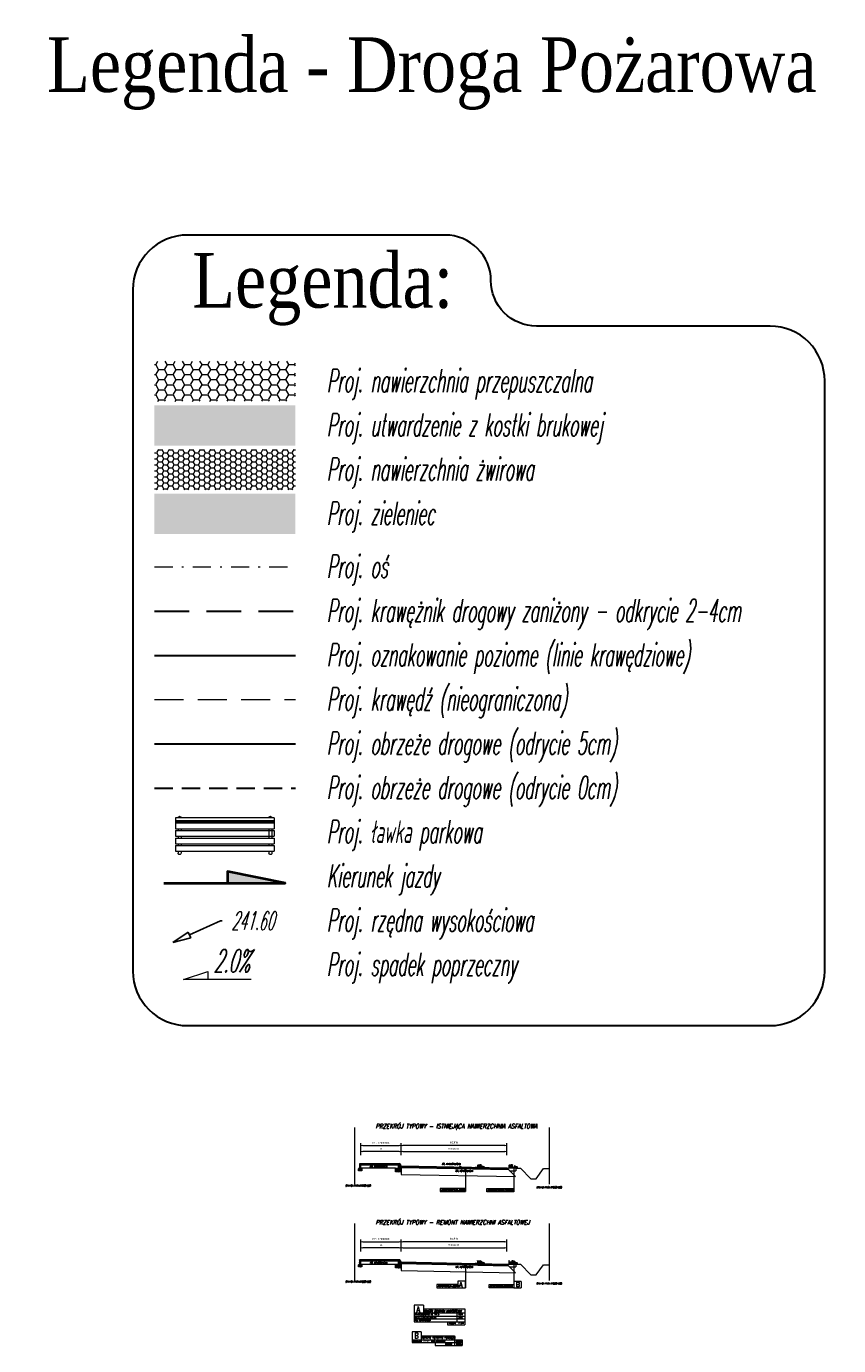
# Model space of a CAD drawing. Extents: x -10358610 to 7437971, y 5523490 to 18957197.
# Tile 4 of 6: x 7429712 to 7429757, y 5529302 to 5529374. Entities that reach past the tile are written whole.
import ezdxf
from ezdxf import colors
from ezdxf.entities.mleader import LeaderData, LeaderLine
from ezdxf.enums import TextEntityAlignment as Align
from ezdxf.math import Vec2, Vec3

# ---------------------------------------------------------------- set-up
doc = ezdxf.new("R2010")
doc.units = 0
for name, pattern in [('CROSS1', [1.5, 1, -0.5]), ('DASHDOT2', [0.5, 0.25, -0.125, 0, -0.125]), ('DASHED2', [9.525, 6.35, -3.175]), ('HIDDEN2', [4.7625, 3.175, -1.5875])]:
    doc.linetypes.add(name, pattern=pattern)
for name, color, linetype, lineweight in [('- droga', 23, 'Continuous', 40), ('--  LINIA  009', 144, 'Continuous', 9), ('__K_PS_Tabelka', 7, 'Continuous', 20), ('Konstrukcyjna', 7, 'Continuous', 13), ('Krawędź_nieograniczona', 7, 'HIDDEN2', 15), ('Krawężnik_zaniżony', 160, 'Continuous', 30), ('Kreskowanie', 251, 'Continuous', 5), ('Kreskowanie_chodnik', 252, 'Continuous', 5), ('Kreskowanie_jezdnia', 250, 'Continuous', 5), ('Kreskowanie_zieleniec', 94, 'Continuous', 5), ('Kreskowanie_Żwir', 200, 'Continuous', 5), ('Obrzeże', 200, 'Continuous', 30), ('Opisy', 8, 'Continuous', 18), ('Oznakowanie_Poziome_Linie', 130, 'Continuous', 30), ('Oś_jezdni', 10, 'DASHDOT2', 15), ('PZT_SKARPY', 4, 'Continuous', 5), ('urzadzenie_simba', 7, 'Continuous', 5), ('Wymiary', 250, 'Continuous', 15)]:
    doc.layers.add(name, color=color, linetype=linetype, lineweight=lineweight)
doc.layers.add('XTT', color=7, linetype='Continuous')
doc.styles.add('Romans_0.5_pochylony', font='romans.shx', dxfattribs={"width": 0.5, "oblique": 15})
doc.styles.add('Romans_normalny', font='romans.shx', dxfattribs={"width": 0.5})
doc.styles.get("Standard").update_dxf_attribs({"font": 'simplex.shx'})
doc.styles.add('Style-ENGINEERING', font='ENGINEERING.shx')
doc.styles.add('Style-romans', font='romans.shx')
doc.styles.add('TIMES', font='times.ttf', dxfattribs={"width": 0.85})
doc.dimstyles.get("Standard").update_dxf_attribs({"dimtxt": 0.18, "dimasz": 0.18, "dimexe": 0.18, "dimexo": 0.0625, "dimgap": 0.09, "dimtad": 0, "dimtih": 1, "dimtoh": 1, "dimdec": 4, "dimzin": 0, "dimdsep": 46, "dimtxsty": 'Standard', "dimcen": 0.09, "dimadec": 0, "dimazin": 0, "dimtfac": 1, "dimtdec": 4, "dimtofl": 0, "dimtmove": 0, "dimatfit": 3, "dimfxl": 1, "dimtolj": 1, "dimtzin": 0, "dimarcsym": 0})

# ---------------------------------------------------------------- blocks, each defined once
blk = doc.blocks.new('A$C45657954')
at = {"layer": 'urzadzenie_simba'}
for p, q in [((-200, 0), (-200, -0.2)), ((-193.7, 0.2), (-189.8, 0.2)), ((-193.7, 0), (-193.7, -0.2)), ((-189.8, 0.2), (-189.8, -0.2)), ((-11.3, 0), (-11.3, -0.2)), ((-5, 0), (-5, -0.2)), ((0, 0), (0, -22.6)), ((-205, 0), (-205, -22.6)), ((-205, -0.2), (0, -0.2)), ((-205, -6.6), (0, -6.6)), ((-205, -8.6), (0, -8.6)), ((-205, -9.3), (0, -9.3)), ((-205, -11.3), (0, -11.3)), ((0, -22.6), (-205, -22.6)), ((0, -26.5), (-205, -26.5)), ((-205, -26.5), (-205, -38.2)), ((-200, -6.6), (-200, -11.3)), ((-200, -22.6), (-200, -42.1)), ((-193.7, -6.6), (-193.7, -11.3)), ((-11.3, -22.6), (-193.7, -22.6)), ((-193.7, -22.6), (-193.7, -42.1)), ((-11.3, -6.6), (-11.3, -11.3)), ((-11.3, -22.6), (-11.3, -26.5)), ((-5, -6.6), (-5, -11.3)), ((-5, -22.6), (-5, -26.5)), ((0, -26.5), (0, -38.2)), ((-11.3, -38.2), (-205, -38.2)), ((0, -38.2), (-205, -38.2)), ((0, -42.1), (-205, -42.1)), ((-205, -42.1), (-205, -53.8)), ((0, -53.8), (-205, -53.8)), ((-200, -53.8), (-200, -57.7)), ((-193.7, -53.8), (-193.7, -57.7)), ((-11.3, -38.2), (-11.3, -42.1)), ((-11.3, -53.8), (-11.3, -57.7)), ((-5, -38.2), (-5, -42.1)), ((-5, -53.8), (-5, -57.7)), ((0, -42.1), (0, -53.8)), ((-205, -57.7), (-205, -69.4)), ((0, -57.7), (-205, -57.7)), ((0, -69.4), (-205, -69.4)), ((-200, -69.4), (-200, -73.4)), ((-193.7, -69.4), (-193.7, -73.4)), ((-11.3, -69.4), (-11.3, -73.4)), ((-5, -69.4), (-5, -73.4)), ((0, -57.7), (0, -69.4))]:
    blk.add_line(p, q, dxfattribs=at)
for centre, start, end in [((-196.9, 0), 0, 180), ((-8.1, 0), 0, 180), ((-196.9, -6.9), 180, 0), ((-8.1, -6.9), 180, 0), ((-196.9, -73.4), 180, 0), ((-8.1, -73.4), 180, 0)]:
    blk.add_arc(centre, 3.14, start, end, dxfattribs=at)
for centre in [(-191.8, -7.6), (-191.8, -10.3)]:
    blk.add_ellipse(centre, major_axis=(0.65, 0), ratio=0.173648, dxfattribs=at)
at = {"layer": 'urzadzenie_simba', "extrusion": (0, 0, -1)}
for centre in [(-13.2, -7.6), (-13.2, -10.3)]:
    blk.add_ellipse(centre, major_axis=(-0.65, 0), ratio=0.173648, dxfattribs=at)
blk = doc.blocks.new('A$C0B364572')
at = {"layer": 'PZT_SKARPY', "xscale": -0.01, "yscale": 0.01, "zscale": 0.01, "rotation": 204.0016215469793}
blk.add_blockref('A$C45657954', (0, 0), dxfattribs=at)
blk = doc.blocks.new('A$C1B294721')
at = {"layer": '--  LINIA  009', "lineweight": 40, "ltscale": 0.01}
blk.add_hatch(color=256, dxfattribs=at).paths.add_polyline_path([(-946, -88), (-497, -46), (-505, 45)])
blk.add_lwpolyline([(0, 0), (-946, -88), (-505, 45), (-497, -46)], dxfattribs=at)
blk = doc.blocks.new('_ClosedBlank')
at = {"color": 0, "linetype": 'ByBlock', "lineweight": -2}
for p, q in [((-1, 0.167), (0, 0)), ((-1, 0.167), (-1, -0.167)), ((0, 0), (-1, -0.167))]:
    blk.add_line(p, q, dxfattribs=at)
blk = doc.blocks.new('A$C67E043DD')
at = {"layer": 'Wymiary', "flags": 128}
blk.add_lwpolyline([(1.306, 0), (-2.401, 0), (-1.067, 0.439), (-1.067, 0)], dxfattribs=at)
at = {"layer": 'Wymiary', "color": 2, "insert": (0.241, 1.017), "char_height": 1.25, "attachment_point": 5, "style": 'Romans_0.5_pochylony'}
blk.add_mtext('\\A1;2.0%', dxfattribs=at)
blk = doc.blocks.new('*D91')
at = {"layer": 'Defpoints', "color": 0, "transparency": 16777216}
for p in [(7429738.501, 5529307.345), (7429732.701, 5529306.567), (7429738.501, 5529306.451)]:
    blk.add_point(p, dxfattribs=at)
at = {"layer": 'Wymiary', "color": 7, "lineweight": 9, "transparency": 16777216}
for p, q in [((7429732.701, 5529307.145), (7429732.701, 5529307.47)), ((7429732.801, 5529307.345), (7429738.401, 5529307.345)), ((7429738.501, 5529307.145), (7429738.501, 5529307.47))]:
    blk.add_line(p, q, dxfattribs=at)
at = {"layer": 'Wymiary', "color": 7, "lineweight": 9, "transparency": 16777216, "xscale": 0.1, "yscale": 0.1, "zscale": 0.1, "rotation": 180}
blk.add_blockref('_ClosedBlank', (7429732.701, 5529307.345), dxfattribs=at)
at = {"layer": 'Wymiary', "color": 7, "lineweight": 9, "transparency": 16777216, "xscale": 0.1, "yscale": 0.1, "zscale": 0.1}
blk.add_blockref('_ClosedBlank', (7429738.501, 5529307.345), dxfattribs=at)
at = {"layer": 'Wymiary', "transparency": 16777216, "insert": (7429735.601, 5529307.495), "char_height": 0.1, "attachment_point": 5, "style": 'Style-ENGINEERING'}
blk.add_mtext('\\A1;5.60-6.00', dxfattribs=at)
blk = doc.blocks.new('*D92')
at = {"layer": 'Defpoints', "color": 0, "transparency": 16777216}
for p in [(7429732.701, 5529307.676), (7429732.701, 5529306.567), (7429738.501, 5529306.451)]:
    blk.add_point(p, dxfattribs=at)
at = {"layer": 'Wymiary', "color": 7, "lineweight": 9, "transparency": 16777216}
for p, q in [((7429732.701, 5529307.476), (7429732.701, 5529307.801)), ((7429738.401, 5529307.676), (7429732.801, 5529307.676)), ((7429738.501, 5529307.476), (7429738.501, 5529307.801))]:
    blk.add_line(p, q, dxfattribs=at)
at = {"layer": 'Wymiary', "color": 7, "lineweight": 9, "transparency": 16777216, "xscale": 0.1, "yscale": 0.1, "zscale": 0.1, "rotation": 180}
blk.add_blockref('_ClosedBlank', (7429732.701, 5529307.676), dxfattribs=at)
at = {"layer": 'Wymiary', "color": 7, "lineweight": 9, "transparency": 16777216, "xscale": 0.1, "yscale": 0.1, "zscale": 0.1}
blk.add_blockref('_ClosedBlank', (7429738.501, 5529307.676), dxfattribs=at)
at = {"layer": 'Wymiary', "transparency": 16777216, "insert": (7429735.601, 5529307.843), "char_height": 0.1, "attachment_point": 5, "style": 'Style-ENGINEERING'}
blk.add_mtext('\\A1;{\\Fengineering|c238;jezdnia}', dxfattribs=at)
blk = doc.blocks.new('*D93')
at = {"layer": 'Defpoints', "color": 0, "transparency": 16777216}
for p in [(7429730.501, 5529307.345), (7429730.501, 5529306.621), (7429732.701, 5529306.431)]:
    blk.add_point(p, dxfattribs=at)
at = {"layer": 'Wymiary', "color": 7, "lineweight": 9, "transparency": 16777216}
for p, q in [((7429730.501, 5529307.145), (7429730.501, 5529307.47)), ((7429732.601, 5529307.345), (7429730.601, 5529307.345)), ((7429732.701, 5529307.145), (7429732.701, 5529307.47))]:
    blk.add_line(p, q, dxfattribs=at)
at = {"layer": 'Wymiary', "color": 7, "lineweight": 9, "transparency": 16777216, "xscale": 0.1, "yscale": 0.1, "zscale": 0.1, "rotation": 180}
blk.add_blockref('_ClosedBlank', (7429730.501, 5529307.345), dxfattribs=at)
at = {"layer": 'Wymiary', "color": 7, "lineweight": 9, "transparency": 16777216, "xscale": 0.1, "yscale": 0.1, "zscale": 0.1}
blk.add_blockref('_ClosedBlank', (7429732.701, 5529307.345), dxfattribs=at)
at = {"layer": 'Wymiary', "transparency": 16777216, "insert": (7429731.601, 5529307.495), "char_height": 0.1, "attachment_point": 5, "style": 'Style-ENGINEERING'}
blk.add_mtext('\\A1;ist.', dxfattribs=at)
blk = doc.blocks.new('*D94')
at = {"layer": 'Defpoints', "color": 0, "transparency": 16777216}
for p in [(7429732.701, 5529307.676), (7429730.501, 5529306.621), (7429732.701, 5529306.431)]:
    blk.add_point(p, dxfattribs=at)
at = {"layer": 'Wymiary', "color": 7, "lineweight": 9, "transparency": 16777216}
for p, q in [((7429730.501, 5529307.476), (7429730.501, 5529307.801)), ((7429730.601, 5529307.676), (7429732.601, 5529307.676)), ((7429732.701, 5529307.476), (7429732.701, 5529307.801))]:
    blk.add_line(p, q, dxfattribs=at)
at = {"layer": 'Wymiary', "color": 7, "lineweight": 9, "transparency": 16777216, "xscale": 0.1, "yscale": 0.1, "zscale": 0.1, "rotation": 180}
blk.add_blockref('_ClosedBlank', (7429730.501, 5529307.676), dxfattribs=at)
at = {"layer": 'Wymiary', "color": 7, "lineweight": 9, "transparency": 16777216, "xscale": 0.1, "yscale": 0.1, "zscale": 0.1}
blk.add_blockref('_ClosedBlank', (7429732.701, 5529307.676), dxfattribs=at)
at = {"layer": 'Wymiary', "transparency": 16777216, "insert": (7429731.601, 5529307.826), "char_height": 0.1, "attachment_point": 5, "style": 'Style-ENGINEERING'}
blk.add_mtext('\\A1;IST. CHODNIK', dxfattribs=at)
blk = doc.blocks.new('*D96')
at = {"layer": 'Defpoints', "color": 0, "transparency": 16777216}
for p in [(7429738.501, 5529312.621), (7429732.701, 5529311.843), (7429738.501, 5529311.727)]:
    blk.add_point(p, dxfattribs=at)
at = {"layer": 'Wymiary', "color": 7, "lineweight": 9, "transparency": 16777216}
for p, q in [((7429732.701, 5529312.421), (7429732.701, 5529312.746)), ((7429738.501, 5529312.421), (7429738.501, 5529312.746)), ((7429732.801, 5529312.621), (7429738.401, 5529312.621))]:
    blk.add_line(p, q, dxfattribs=at)
at = {"layer": 'Wymiary', "color": 7, "lineweight": 9, "transparency": 16777216, "xscale": 0.1, "yscale": 0.1, "zscale": 0.1, "rotation": 180}
blk.add_blockref('_ClosedBlank', (7429732.701, 5529312.621), dxfattribs=at)
at = {"layer": 'Wymiary', "color": 7, "lineweight": 9, "transparency": 16777216, "xscale": 0.1, "yscale": 0.1, "zscale": 0.1}
blk.add_blockref('_ClosedBlank', (7429738.501, 5529312.621), dxfattribs=at)
at = {"layer": 'Wymiary', "transparency": 16777216, "insert": (7429735.601, 5529312.771), "char_height": 0.1, "attachment_point": 5, "style": 'Style-ENGINEERING'}
blk.add_mtext('\\A1;5.60-6.00', dxfattribs=at)
blk = doc.blocks.new('*D97')
at = {"layer": 'Defpoints', "color": 0, "transparency": 16777216}
for p in [(7429732.701, 5529312.952), (7429732.701, 5529311.843), (7429738.501, 5529311.727)]:
    blk.add_point(p, dxfattribs=at)
at = {"layer": 'Wymiary', "color": 7, "lineweight": 9, "transparency": 16777216}
for p, q in [((7429732.701, 5529312.752), (7429732.701, 5529313.077)), ((7429738.401, 5529312.952), (7429732.801, 5529312.952)), ((7429738.501, 5529312.752), (7429738.501, 5529313.077))]:
    blk.add_line(p, q, dxfattribs=at)
at = {"layer": 'Wymiary', "color": 7, "lineweight": 9, "transparency": 16777216, "xscale": 0.1, "yscale": 0.1, "zscale": 0.1, "rotation": 180}
blk.add_blockref('_ClosedBlank', (7429732.701, 5529312.952), dxfattribs=at)
at = {"layer": 'Wymiary', "color": 7, "lineweight": 9, "transparency": 16777216, "xscale": 0.1, "yscale": 0.1, "zscale": 0.1}
blk.add_blockref('_ClosedBlank', (7429738.501, 5529312.952), dxfattribs=at)
at = {"layer": 'Wymiary', "transparency": 16777216, "insert": (7429735.601, 5529313.119), "char_height": 0.1, "attachment_point": 5, "style": 'Style-ENGINEERING'}
blk.add_mtext('\\A1;{\\Fengineering|c238;jezdnia}', dxfattribs=at)
blk = doc.blocks.new('*D98')
at = {"layer": 'Defpoints', "color": 0, "transparency": 16777216}
for p in [(7429730.501, 5529312.621), (7429730.501, 5529311.897), (7429732.701, 5529311.707)]:
    blk.add_point(p, dxfattribs=at)
at = {"layer": 'Wymiary', "color": 7, "lineweight": 9, "transparency": 16777216}
for p, q in [((7429730.501, 5529312.421), (7429730.501, 5529312.746)), ((7429732.701, 5529312.421), (7429732.701, 5529312.746)), ((7429732.601, 5529312.621), (7429730.601, 5529312.621))]:
    blk.add_line(p, q, dxfattribs=at)
at = {"layer": 'Wymiary', "color": 7, "lineweight": 9, "transparency": 16777216, "xscale": 0.1, "yscale": 0.1, "zscale": 0.1, "rotation": 180}
blk.add_blockref('_ClosedBlank', (7429730.501, 5529312.621), dxfattribs=at)
at = {"layer": 'Wymiary', "color": 7, "lineweight": 9, "transparency": 16777216, "xscale": 0.1, "yscale": 0.1, "zscale": 0.1}
blk.add_blockref('_ClosedBlank', (7429732.701, 5529312.621), dxfattribs=at)
at = {"layer": 'Wymiary', "transparency": 16777216, "insert": (7429731.601, 5529312.771), "char_height": 0.1, "attachment_point": 5, "style": 'Style-ENGINEERING'}
blk.add_mtext('\\A1;ist.', dxfattribs=at)
blk = doc.blocks.new('*D99')
at = {"layer": 'Defpoints', "color": 0, "transparency": 16777216}
for p in [(7429732.701, 5529312.952), (7429730.501, 5529311.897), (7429732.701, 5529311.707)]:
    blk.add_point(p, dxfattribs=at)
at = {"layer": 'Wymiary', "color": 7, "lineweight": 9, "transparency": 16777216}
for p, q in [((7429730.501, 5529312.752), (7429730.501, 5529313.077)), ((7429730.601, 5529312.952), (7429732.601, 5529312.952)), ((7429732.701, 5529312.752), (7429732.701, 5529313.077))]:
    blk.add_line(p, q, dxfattribs=at)
at = {"layer": 'Wymiary', "color": 7, "lineweight": 9, "transparency": 16777216, "xscale": 0.1, "yscale": 0.1, "zscale": 0.1, "rotation": 180}
blk.add_blockref('_ClosedBlank', (7429730.501, 5529312.952), dxfattribs=at)
at = {"layer": 'Wymiary', "color": 7, "lineweight": 9, "transparency": 16777216, "xscale": 0.1, "yscale": 0.1, "zscale": 0.1}
blk.add_blockref('_ClosedBlank', (7429732.701, 5529312.952), dxfattribs=at)
at = {"layer": 'Wymiary', "transparency": 16777216, "insert": (7429731.601, 5529313.102), "char_height": 0.1, "attachment_point": 5, "style": 'Style-ENGINEERING'}
blk.add_mtext('\\A1;IST. CHODNIK', dxfattribs=at)

msp = doc.modelspace()

# ---------------------------------------------------------------- hatches: boundary and pattern name
at = {"lineweight": 5}
h = msp.add_hatch(dxfattribs=at)
h.set_pattern_fill('ANSI33', color=252, pattern_type=2)
h.set_pattern_definition([(45, (7429693.32317, 5529324.41296), (-0.026516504, 0.026516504), []), (45, (7429693.349686, 5529324.41296), (-0.026516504, 0.026516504), [0.01875, -0.009375])])
h.paths.add_polyline_path([(7429730.371, 5529311.679), (7429730.371, 5529311.569), (7429730.551, 5529311.569), (7429730.551, 5529311.679), (7429730.501, 5529311.729), (7429730.501, 5529311.679), (7429730.421, 5529311.679), (7429730.421, 5529311.729)])
h = msp.add_hatch(dxfattribs=at)
h.set_pattern_fill('ANSI33', color=252, pattern_type=2)
h.set_pattern_definition([(45, (7429696.453155, 5529324.625306), (-0.021213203, 0.021213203), []), (45, (7429696.47437, 5529324.625306), (-0.021213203, 0.021213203), [0.015, -0.0075])])
h.paths.add_polyline_path([(7429730.421, 5529311.959), (7429730.421, 5529311.679), (7429730.501, 5529311.679), (7429730.501, 5529311.959)])
h = msp.add_hatch(dxfattribs=at)
h.set_pattern_fill('ANSI33', color=252, pattern_type=2)
h.set_pattern_definition([(45, (7429686.15618, 5529324.499544), (-0.026516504, 0.026516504), []), (45, (7429686.182698, 5529324.499544), (-0.026516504, 0.026516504), [0.01875, -0.009375])])
h.paths.add_polyline_path([(7429732.701, 5529311.513), (7429732.701, 5529311.663), (7429732.551, 5529311.663), (7429732.551, 5529311.712), (7429732.401, 5529311.713), (7429732.401, 5529311.513)])
h = msp.add_hatch(dxfattribs=at)
h.set_pattern_fill('ANSI33', color=252, pattern_type=2)
h.set_pattern_definition([(315, (7429722.126033, 5529331.952085), (0.021213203, 0.021213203), []), (315, (7429722.126033, 5529331.930872), (0.021213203, 0.021213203), [0.015, -0.0075])])
h.paths.add_polyline_path([(7429732.551, 5529311.959), (7429732.641, 5529311.963), (7429732.701, 5529311.843), (7429732.701, 5529311.663), (7429732.551, 5529311.663)])
h = msp.add_hatch(dxfattribs=at)
h.set_pattern_fill('ANSI33', color=252, pattern_type=2)
h.set_pattern_definition([(45, (7429693.32317, 5529319.136667), (-0.026516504, 0.026516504), []), (45, (7429693.349686, 5529319.136667), (-0.026516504, 0.026516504), [0.01875, -0.009375])])
h.paths.add_polyline_path([(7429730.371, 5529306.403), (7429730.371, 5529306.293), (7429730.551, 5529306.293), (7429730.551, 5529306.403), (7429730.501, 5529306.453), (7429730.501, 5529306.403), (7429730.421, 5529306.403), (7429730.421, 5529306.453)])
h = msp.add_hatch(dxfattribs=at)
h.set_pattern_fill('ANSI33', color=252, pattern_type=2)
h.set_pattern_definition([(45, (7429696.453155, 5529319.349015), (-0.021213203, 0.021213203), []), (45, (7429696.47437, 5529319.349015), (-0.021213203, 0.021213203), [0.015, -0.0075])])
h.paths.add_polyline_path([(7429730.421, 5529306.683), (7429730.421, 5529306.403), (7429730.501, 5529306.403), (7429730.501, 5529306.683)])
h = msp.add_hatch(dxfattribs=at)
h.set_pattern_fill('ANSI33', color=252, pattern_type=2)
h.set_pattern_definition([(45, (7429686.15618, 5529319.223252), (-0.026516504, 0.026516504), []), (45, (7429686.182698, 5529319.223252), (-0.026516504, 0.026516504), [0.01875, -0.009375])])
h.paths.add_polyline_path([(7429732.701, 5529306.237), (7429732.701, 5529306.387), (7429732.551, 5529306.387), (7429732.551, 5529306.435), (7429732.401, 5529306.437), (7429732.401, 5529306.237)])
h = msp.add_hatch(dxfattribs=at)
h.set_pattern_fill('ANSI33', color=252, pattern_type=2)
h.set_pattern_definition([(315, (7429722.126033, 5529326.675793), (0.021213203, 0.021213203), []), (315, (7429722.126033, 5529326.65458), (0.021213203, 0.021213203), [0.015, -0.0075])])
h.paths.add_polyline_path([(7429732.551, 5529306.683), (7429732.641, 5529306.687), (7429732.701, 5529306.567), (7429732.701, 5529306.387), (7429732.551, 5529306.387)])
at = {"layer": 'Kreskowanie'}
h = msp.add_hatch(dxfattribs=at)
h.set_pattern_fill('AR-B816', color=252, scale=0.02)
h.set_pattern_definition([(0, (7429528.89497, 5529342.89199), (0, 0.16), []), (90, (7429528.89497, 5529342.89199), (-0.16, 0.16), [0.16, -0.16])])
h.paths.add_polyline_path([(7429730.501, 5529311.959), (7429730.501, 5529311.88), (7429732.551, 5529311.879), (7429732.551, 5529311.959)])
h = msp.add_hatch(dxfattribs=at)
h.set_pattern_fill('AR-B816', color=252, scale=0.02)
h.set_pattern_definition([(0, (7429528.89497, 5529337.6157), (0, 0.16), []), (90, (7429528.89497, 5529337.6157), (-0.16, 0.16), [0.16, -0.16])])
h.paths.add_polyline_path([(7429730.501, 5529306.683), (7429730.501, 5529306.603), (7429732.551, 5529306.603), (7429732.551, 5529306.683)])
h = msp.add_hatch(color=251, dxfattribs=at)
h.dxf.hatch_style = 1
h.paths.add_polyline_path([(7429732.701, 5529306.567), (7429732.701, 5529306.527), (7429738.543, 5529306.41), (7429738.501, 5529306.451)])
at = {"layer": 'Kreskowanie_chodnik', "transparency": 33554559}
h = msp.add_hatch(color=256, dxfattribs=at)
h.dxf.hatch_style = 1
h.paths.add_polyline_path([(7429726.902, 5529351.389), (7429726.902, 5529353.598), (7429719.167, 5529353.598), (7429719.167, 5529351.389)])
at = {"layer": 'Kreskowanie_jezdnia', "lineweight": 13, "transparency": 33554559}
h = msp.add_hatch(dxfattribs=at)
h.set_pattern_fill('HONEY', color=256, scale=0.1)
h.set_pattern_definition([(0, (-8703.11563, 5770.20794), (0.47625, 0.2749630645), [0.3175, -0.635]), (120, (-8703.11563, 5770.20794), (-0.4762499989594, 0.274963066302), [0.3175, -0.635]), (60, (-8703.11563, 5770.20794), (1.0406e-09, 0.549926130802), [-0.635, 0.3175])])
h.paths.add_polyline_path([(7429726.902, 5529353.817), (7429726.902, 5529356.026), (7429719.167, 5529356.026), (7429719.167, 5529353.817)])
at = {"layer": 'Kreskowanie_zieleniec', "transparency": 33554559}
h = msp.add_hatch(color=256, dxfattribs=at)
h.dxf.hatch_style = 1
h.paths.add_polyline_path([(7429726.902, 5529346.533), (7429726.902, 5529348.742), (7429719.167, 5529348.742), (7429719.167, 5529346.533)])
at = {"layer": 'Kreskowanie_Żwir', "transparency": 33554559}
h = msp.add_hatch(dxfattribs=at)
h.set_pattern_fill('HONEYCOMB', color=256, scale=0.05)
h.set_pattern_definition([(0, (-8703.11563, 5770.20794), (0.28575, 0.1649778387), [0.1905, -0.381]), (120, (-8703.11563, 5770.20794), (-0.2857499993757, 0.1649778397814), [0.1905, -0.381]), (60, (-8703.11563, 5770.20794), (6.243e-10, 0.3299556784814), [-0.381, 0.1905])])
h.paths.add_polyline_path([(7429726.902, 5529348.961), (7429726.902, 5529351.17), (7429719.167, 5529351.17), (7429719.167, 5529348.961)])
at = {"layer": 'Opisy', "true_color": 0x636466, "transparency": 33554559}
h = msp.add_hatch(color=251, dxfattribs=at)
h.dxf.hatch_style = 1
h.paths.add_polyline_path([(7429736.102, 5529311.71), (7429736.1, 5529311.706), (7429736.107, 5529311.7)])
h.paths.add_polyline_path([(7429736.1, 5529311.706), (7429736.097, 5529311.702), (7429736.107, 5529311.7)])

# ---------------------------------------------------------------- linework, layer by layer
at = {"lineweight": 0}
for p, q in [((7429730.421, 5529311.959), (7429730.421, 5529311.879)), ((7429730.421, 5529311.879), (7429730.422, 5529311.849)), ((7429730.421, 5529306.683), (7429730.421, 5529306.603)), ((7429730.421, 5529306.603), (7429730.422, 5529306.573))]:
    msp.add_line(p, q, dxfattribs=at)
at = {"color": 7, "linetype": 'Continuous', "lineweight": 30, "flags": 128}
msp.add_lwpolyline([(7429755.958, 5529322.538), (7429755.958, 5529354.947, 0.414215), (7429752.958, 5529357.947), (7429740.134, 5529357.947, -0.414214), (7429737.634, 5529360.447, 0.414214), (7429735.134, 5529362.947), (7429720.978, 5529362.947, 0.414214), (7429717.978, 5529359.947), (7429717.978, 5529322.538, 0.414214), (7429720.978, 5529319.538), (7429752.958, 5529319.538, 0.414214)], format="xyb", close=True, dxfattribs=at)
at = {"color": 7, "lineweight": 0, "flags": 128}
for points in [[(7429730.421, 5529311.959), (7429730.421, 5529311.679), (7429730.501, 5529311.679), (7429730.501, 5529311.959), (7429730.421, 5529311.959)], [(7429732.641, 5529311.963), (7429732.551, 5529311.959), (7429732.551, 5529311.663), (7429732.701, 5529311.663), (7429732.701, 5529311.843), (7429732.641, 5529311.963)], [(7429730.421, 5529306.683), (7429730.421, 5529306.403), (7429730.501, 5529306.403), (7429730.501, 5529306.683), (7429730.421, 5529306.683)], [(7429732.641, 5529306.687), (7429732.551, 5529306.683), (7429732.551, 5529306.387), (7429732.701, 5529306.387), (7429732.701, 5529306.567), (7429732.641, 5529306.687)]]:
    msp.add_lwpolyline(points, close=True, dxfattribs=at)
at = {"layer": 'Konstrukcyjna', "lineweight": 0}
for p, q in [((7429732.701, 5529311.843), (7429732.702, 5529311.373)), ((7429738.501, 5529311.727), (7429739.001, 5529311.717)), ((7429738.501, 5529311.727), (7429738.99, 5529311.247)), ((7429738.657, 5529311.574), (7429738.998, 5529311.567)), ((7429732.701, 5529306.567), (7429732.702, 5529306.097)), ((7429738.501, 5529306.451), (7429739.001, 5529306.441)), ((7429738.501, 5529306.451), (7429738.99, 5529305.971)), ((7429738.657, 5529306.297), (7429738.998, 5529306.291))]:
    msp.add_line(p, q, dxfattribs=at)
at = {"layer": 'Konstrukcyjna', "color": 244, "true_color": 0x991b1e, "flags": 128}
for points in [[(7429730.156, 5529310.826), (7429730.156, 5529313.954)], [(7429740.847, 5529310.826), (7429740.847, 5529313.954)], [(7429730.156, 5529305.55), (7429730.156, 5529308.677)], [(7429740.847, 5529305.55), (7429740.847, 5529308.677)]]:
    msp.add_lwpolyline(points, dxfattribs=at)
at = {"layer": 'Konstrukcyjna', "lineweight": 0, "flags": 128}
for points in [[(7429730.501, 5529311.729), (7429730.551, 5529311.679), (7429730.551, 5529311.569), (7429730.371, 5529311.569), (7429730.371, 5529311.679), (7429730.421, 5529311.729)], [(7429732.701, 5529311.613), (7429732.701, 5529311.513), (7429732.401, 5529311.513), (7429732.401, 5529311.713), (7429732.551, 5529311.712)], [(7429732.7, 5529311.753), (7429738.595, 5529311.635)], [(7429732.701, 5529311.843), (7429738.501, 5529311.727)], [(7429732.701, 5529311.803), (7429738.543, 5529311.686)], [(7429732.702, 5529311.373), (7429738.99, 5529311.247)], [(7429730.501, 5529306.453), (7429730.551, 5529306.403), (7429730.551, 5529306.293), (7429730.371, 5529306.293), (7429730.371, 5529306.403), (7429730.421, 5529306.453)], [(7429732.701, 5529306.337), (7429732.701, 5529306.237), (7429732.401, 5529306.237), (7429732.401, 5529306.437), (7429732.551, 5529306.435)], [(7429732.7, 5529306.477), (7429738.595, 5529306.359)], [(7429732.701, 5529306.567), (7429738.501, 5529306.451)], [(7429732.701, 5529306.527), (7429738.543, 5529306.41)], [(7429732.702, 5529306.097), (7429738.99, 5529305.971)]]:
    msp.add_lwpolyline(points, dxfattribs=at)
at = {"layer": 'Konstrukcyjna', "lineweight": 0}
for points in [[(7429739.001, 5529311.717), (7429738.998, 5529311.567)], [(7429739.001, 5529306.441), (7429738.998, 5529306.291)]]:
    msp.add_lwpolyline(points, dxfattribs=at)
at = {"layer": 'Konstrukcyjna', "color": 7, "flags": 128}
for points in [[(7429739.001, 5529311.717), (7429739.264, 5529311.712), (7429739.833, 5529311.127), (7429740.122, 5529311.127), (7429740.516, 5529311.69), (7429740.818, 5529311.69)], [(7429739.001, 5529306.441), (7429739.264, 5529306.435), (7429739.833, 5529305.851), (7429740.122, 5529305.851), (7429740.516, 5529306.414), (7429740.818, 5529306.414)]]:
    msp.add_lwpolyline(points, dxfattribs=at)
at = {"layer": 'Krawędź_nieograniczona', "ltscale": 0.5, "flags": 128}
msp.add_lwpolyline([(7429719.167, 5529337.441), (7429726.902, 5529337.441)], dxfattribs=at)
at = {"layer": 'Krawężnik_zaniżony', "linetype": 'DASHED2', "ltscale": 0.3, "flags": 128}
msp.add_lwpolyline([(7429719.167, 5529342.297), (7429726.902, 5529342.297)], dxfattribs=at)
at = {"layer": 'Obrzeże', "ltscale": 0.2, "flags": 128}
msp.add_lwpolyline([(7429719.167, 5529335.013), (7429726.902, 5529335.013)], dxfattribs=at)
at = {"layer": 'Obrzeże', "linetype": 'CROSS1', "flags": 128}
msp.add_lwpolyline([(7429719.167, 5529332.585), (7429726.902, 5529332.585)], dxfattribs=at)
at = {"layer": 'Opisy', "flags": 128}
for points in [[(7429735.911, 5529311.856), (7429736.107, 5529311.7), (7429736.102, 5529311.71), (7429736.097, 5529311.702), (7429736.107, 5529311.7)], [(7429738.9, 5529305.144), (7429739.303, 5529305.144)]]:
    msp.add_lwpolyline(points, dxfattribs=at)
at = {"layer": 'Opisy'}
for points in [[(7429736.237, 5529311.769), (7429736.237, 5529310.425)], [(7429738.9, 5529311.735), (7429738.9, 5529310.421), (7429737.415, 5529310.421), (7429737.415, 5529310.596)], [(7429736.237, 5529310.605), (7429734.847, 5529310.605), (7429734.847, 5529310.425), (7429736.237, 5529310.425), (7429736.237, 5529310.425)], [(7429737.415, 5529310.596), (7429738.9, 5529310.596)], [(7429736.237, 5529306.492), (7429736.237, 5529305.149)], [(7429738.9, 5529306.459), (7429738.9, 5529305.144), (7429737.546, 5529305.144), (7429737.546, 5529305.317)], [(7429735.817, 5529305.329), (7429734.657, 5529305.329), (7429734.657, 5529305.149), (7429736.237, 5529305.149), (7429736.237, 5529305.509), (7429735.817, 5529305.509), (7429735.817, 5529305.149)], [(7429739.303, 5529305.49), (7429738.9, 5529305.49)], [(7429739.303, 5529305.49), (7429739.303, 5529305.144)], [(7429737.546, 5529305.32), (7429738.9, 5529305.32)], [(7429733.43, 5529304.198), (7429733.43, 5529303.28)], [(7429733.934, 5529304.198), (7429733.43, 5529304.198)], [(7429733.934, 5529304.198), (7429733.934, 5529303.766)], [(7429733.43, 5529303.766), (7429736.194, 5529303.766)], [(7429733.43, 5529303.59), (7429736.194, 5529303.59)], [(7429733.43, 5529303.442), (7429736.194, 5529303.442)], [(7429733.934, 5529303.982), (7429736.194, 5529303.982)], [(7429735.762, 5529303.766), (7429735.762, 5529303.28)], [(7429736.194, 5529303.982), (7429736.194, 5529303.118)], [(7429733.307, 5529302.727), (7429733.307, 5529302.133)], [(7429733.811, 5529302.727), (7429733.307, 5529302.727)], [(7429733.43, 5529303.28), (7429736.194, 5529303.28)], [(7429733.43, 5529303.28), (7429736.194, 5529303.28)], [(7429733.43, 5529303.28), (7429736.194, 5529303.28)], [(7429733.811, 5529302.727), (7429733.811, 5529302.295)], [(7429735.258, 5529303.28), (7429735.258, 5529303.118)], [(7429735.258, 5529303.118), (7429736.194, 5529303.118)], [(7429733.307, 5529302.295), (7429736.051, 5529302.295)], [(7429733.307, 5529302.133), (7429736.051, 5529302.133)], [(7429733.811, 5529302.511), (7429735.633, 5529302.511)], [(7429734.582, 5529302.133), (7429734.582, 5529301.97)], [(7429734.582, 5529301.97), (7429736.051, 5529301.97)]]:
    msp.add_lwpolyline(points, dxfattribs=at)
at = {"layer": 'Opisy', "color": 7, "lineweight": 0, "flags": 128}
for points in [[(7429736.789, 5529311.787), (7429737.303, 5529311.777), (7429737.111, 5529311.845), (7429737.11, 5529311.781)], [(7429738.593, 5529311.787), (7429739.107, 5529311.777), (7429738.916, 5529311.845), (7429738.915, 5529311.781)], [(7429736.789, 5529306.511), (7429737.303, 5529306.501), (7429737.111, 5529306.569), (7429737.11, 5529306.505)], [(7429738.593, 5529306.511), (7429739.107, 5529306.501), (7429738.916, 5529306.569), (7429738.915, 5529306.505)]]:
    msp.add_lwpolyline(points, dxfattribs=at)
at = {"layer": 'Opisy', "lineweight": 15, "flags": 128}
for points in [[(7429735.633, 5529302.511), (7429735.633, 5529301.97)], [(7429736.051, 5529302.295), (7429736.051, 5529301.97)]]:
    msp.add_lwpolyline(points, dxfattribs=at)
at = {"layer": 'Oznakowanie_Poziome_Linie', "ltscale": 0.2, "flags": 128}
msp.add_lwpolyline([(7429719.167, 5529339.869), (7429726.902, 5529339.869)], dxfattribs=at)
at = {"layer": 'Oś_jezdni', "ltscale": 4, "flags": 128}
msp.add_lwpolyline([(7429719.167, 5529344.725), (7429726.902, 5529344.725)], dxfattribs=at)
at = {"layer": 'Wymiary', "color": 18, "lineweight": 0, "true_color": 0x000000}
for p, q in [((7429732.701, 5529311.513), (7429732.401, 5529311.513)), ((7429732.701, 5529311.663), (7429732.551, 5529311.663)), ((7429732.701, 5529311.663), (7429732.701, 5529311.513)), ((7429732.701, 5529306.237), (7429732.401, 5529306.237)), ((7429732.701, 5529306.387), (7429732.551, 5529306.387)), ((7429732.701, 5529306.387), (7429732.701, 5529306.237))]:
    msp.add_line(p, q, dxfattribs=at)
at = {"layer": 'XTT', "lineweight": 0}
for points in [[(7429732.551, 5529311.959), (7429730.501, 5529311.959)], [(7429732.551, 5529311.88), (7429730.501, 5529311.88)], [(7429732.401, 5529311.71), (7429730.501, 5529311.71)], [(7429732.551, 5529306.683), (7429730.501, 5529306.683)], [(7429732.551, 5529306.603), (7429730.501, 5529306.603)], [(7429732.401, 5529306.433), (7429730.501, 5529306.433)]]:
    msp.add_lwpolyline(points, dxfattribs=at)

# ---------------------------------------------------------------- block references
at = {"layer": '- droga', "ltscale": 0.01, "xscale": -0.007000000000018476, "yscale": 0.007000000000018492, "zscale": 0.007000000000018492, "rotation": 5.300384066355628}
msp.add_blockref('A$C1B294721', (7429719.683, 5529327.357), dxfattribs=at)
at = {"layer": 'Wymiary', "ltscale": 0.2, "xscale": 2.641314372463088, "yscale": 2.641314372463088, "zscale": 2.641314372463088, "rotation": 155.9983784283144}
msp.add_blockref('A$C0B364572', (7429720.327, 5529330.949), dxfattribs=at)
at = {"layer": 'Wymiary'}
msp.add_blockref('A$C67E043DD', (7429723.161, 5529322.079), dxfattribs=at)

# ---------------------------------------------------------------- texts
at = {"color": 7, "linetype": 'Continuous', "lineweight": 25, "style": 'TIMES', "width": 0.85}
for s, p in [('Legenda - Droga Pożarowa', (7429734.391, 5529372.301)), ('Legenda:', (7429728.401, 5529360.461))]:
    msp.add_text(s, height=3, dxfattribs=at).set_placement(p, align=Align.MIDDLE_CENTER)
at = {"layer": '__K_PS_Tabelka', "color": 7, "style": 'Romans_normalny', "oblique": 10, "width": 0.5}
for s, p in [('Proj. nawierzchnia przepuszczalna', (7429728.637, 5529354.328)), ('Proj. utwardzenie z kostki brukowej', (7429728.637, 5529351.9)), ('Proj. nawierzchnia żwirowa', (7429728.637, 5529349.472)), ('Proj. zieleniec', (7429728.637, 5529347.044)), ('Proj. oś ', (7429728.637, 5529344.132)), ('Proj. krawężnik drogowy zaniżony - odkrycie 2-4cm', (7429728.637, 5529341.704)), ('Proj. oznakowanie poziome (linie krawędziowe)', (7429728.637, 5529339.276)), ('Proj. krawędź (nieograniczona)', (7429728.637, 5529336.848)), ('Proj. obrzeże drogowe (odrycie 5cm)', (7429728.637, 5529334.42)), ('Proj. obrzeże drogowe (odrycie 0cm)', (7429728.637, 5529331.992)), ('Proj. ławka parkowa', (7429728.637, 5529329.563)), ('Kierunek jazdy', (7429728.637, 5529327.135)), ('Proj. rzędna wysokościowa', (7429728.637, 5529324.707)), ('Proj. spadek poprzeczny', (7429728.637, 5529322.279))]:
    msp.add_text(s, height=1.25, dxfattribs=at).set_placement(p)
at = {"layer": 'Opisy', "color": 7, "lineweight": 30, "style": 'Style-romans', "oblique": 15, "width": 0.75}
for s, p in [('PRZEKRÓJ TYPOWY - ISTNIEJĄCA NAWIERZCHNIA ASFALTOWA', (7429731.299, 5529313.892)), ('PRZEKRÓJ TYPOWY - REMONT NAWIERZCHNI ASFALTOWEJ', (7429731.299, 5529308.616))]:
    msp.add_text(s, height=0.25, dxfattribs=at).set_placement(p)
at = {"layer": 'Opisy', "color": 252, "lineweight": 30, "style": 'Style-romans', "oblique": 15, "width": 0.75}
for s, height, p in [('IST. KONSTRUKCJA', 0.0864, (7429730.981, 5529311.751)), ('IST. NAW.ASFALTOWA', 0.0864, (7429734.937, 5529311.899)), ('IST. KONSTRUKCJA', 0.0864, (7429735.683, 5529311.513)), ('IST.KONSTRUKCJA JEZDNI', 0.0864, (7429734.913, 5529310.475)), ('IST.KONSTRUKCJA POBOCZA', 0.0864, (7429737.453, 5529310.463)), ('IST. KONSTRUKCJA', 0.0864, (7429730.981, 5529306.474)), ('IST. KONSTRUKCJA', 0.0864, (7429735.683, 5529306.237)), ('KONSTRUKCJA JEZDNI', 0.0864, (7429734.73, 5529305.199)), ('KONSTRUKCJA POBOCZA', 0.0864, (7429737.575, 5529305.195)), ('KONSTR. REMONTU NAWIERZCHNI', 0.108, (7429733.92, 5529303.811)), ('KONSTR. REMONTU POBOCZA', 0.108, (7429733.815, 5529302.356))]:
    msp.add_text(s, height=height, dxfattribs=at).set_placement(p)
at = {"layer": 'Opisy', "color": 7, "lineweight": 0, "style": 'Style-romans', "width": 0.7}
for s, p in [('ist%%%', (7429736.877, 5529311.809)), ('ist%%%', (7429738.595, 5529311.809)), ('ist%%%', (7429736.877, 5529306.533)), ('6-8%%%', (7429738.595, 5529306.533))]:
    msp.add_text(s, height=0.1053, rotation=358.85424, dxfattribs=at).set_placement(p)
at = {"layer": 'Opisy', "color": 244, "lineweight": 30, "true_color": 0x991b1e, "style": 'Style-romans', "oblique": 15, "width": 0.75}
for p in [(7429729.644, 5529310.713), (7429740.132, 5529310.613), (7429729.644, 5529305.437), (7429740.132, 5529305.337)]:
    msp.add_text('GRANICA PASA DROGOWEGO', height=0.0864, dxfattribs=at).set_placement(p)
at = {"layer": 'Opisy', "color": 252, "lineweight": 30, "style": 'Style-romans', "width": 0.75}
for s, height, p in [('A', 0.27, (7429735.886, 5529305.175)), ('B', 0.27, (7429739.006, 5529305.193)), ('A', 0.324, (7429733.544, 5529303.792)), ('B', 0.324, (7429733.432, 5529302.355))]:
    msp.add_text(s, height=height, dxfattribs=at).set_placement(p)
at = {"layer": 'Opisy', "lineweight": 15, "style": 'Style-romans', "width": 0.7}
for s, p in [('W-a ścieralna: AC 11 S', (7429733.471, 5529303.647)), ('W-a wyrównawcza AC ', (7429733.471, 5529303.458)), ('Ist. konstrukcja', (7429733.471, 5529303.322)), ('4cm', (7429735.838, 5529303.647)), ('3cm', (7429735.838, 5529303.458)), ('RAZEM:', (7429735.334, 5529303.161)), ('7 cm', (7429735.84, 5529303.161)), ('Kruszywo łamane/ frez asfaltowy', (7429733.341, 5529302.175)), ('RAZEM:', (7429735.122, 5529302.005)), ('10cm', (7429735.695, 5529302.175)), ('10cm', (7429735.703, 5529302.003))]:
    msp.add_text(s, height=0.0936, dxfattribs=at).set_placement(p)

# ---------------------------------------------------------------- dimensions: what is measured, and where the dimension line sits
at = {"layer": 'Wymiary', "color": 18, "true_color": 0x000000}
for base, p1, p2, text, picture, middle in [((7429732.701, 5529312.952), (7429730.501, 5529311.897), (7429732.701, 5529311.707), 'IST. CHODNIK', '*D99', (7429731.601, 5529313.102)), ((7429738.501, 5529312.621), (7429732.701, 5529311.843), (7429738.501, 5529311.727), '5.60-6.00', '*D96', (7429735.601, 5529312.771)), ((7429732.701, 5529307.676), (7429730.501, 5529306.621), (7429732.701, 5529306.431), 'IST. CHODNIK', '*D94', (7429731.601, 5529307.826)), ((7429738.501, 5529307.345), (7429732.701, 5529306.567), (7429738.501, 5529306.451), '5.60-6.00', '*D91', (7429735.601, 5529307.495))]:
    dim = msp.add_linear_dim(base=base, p1=p1, p2=p2, text=text, dimstyle='Standard', override={"dimtxt": 0.1, "dimasz": 0.1, "dimexe": 0.125, "dimexo": 0.125, "dimgap": 0.1, "dimtad": 1, "dimtih": 0, "dimtoh": 0, "dimdec": 2, "dimzin": 3, "dimdsep": 0, "dimtxsty": 'Style-ENGINEERING', "dimblk": 'ClosedBlank', "dimclrd": 7, "dimclre": 7, "dimclrt": 256, "dimadec": 4, "dimazin": 3, "dimtdec": 2, "dimtmove": 1, "dimldrblk": 'ClosedBlank', "dimfxl": 0.2, "dimfxlon": 1, "dimfrac": 2, "dimtzin": 11, "dimlwd": 9, "dimlwe": 9}, dxfattribs=at)
    dim.commit()
    dim.dimension.update_dxf_attribs({"geometry": picture, "text_midpoint": middle})
for base, p1, p2, text, picture, middle in [((7429730.501, 5529312.621), (7429732.701, 5529311.707), (7429730.501, 5529311.897), 'ist.', '*D98', (7429731.601, 5529312.771)), ((7429732.701, 5529312.952), (7429738.501, 5529311.727), (7429732.701, 5529311.843), '{\\Fengineering|c238;jezdnia}', '*D97', (7429735.601, 5529313.119)), ((7429732.701, 5529307.676), (7429738.501, 5529306.451), (7429732.701, 5529306.567), '{\\Fengineering|c238;jezdnia}', '*D92', (7429735.601, 5529307.843)), ((7429730.501, 5529307.345), (7429732.701, 5529306.431), (7429730.501, 5529306.621), 'ist.', '*D93', (7429731.601, 5529307.495))]:
    dim = msp.add_linear_dim(base=base, p1=p1, p2=p2, angle=180, text=text, dimstyle='Standard', override={"dimtxt": 0.1, "dimasz": 0.1, "dimexe": 0.125, "dimexo": 0.125, "dimgap": 0.1, "dimtad": 1, "dimtih": 0, "dimtoh": 0, "dimdec": 2, "dimzin": 3, "dimdsep": 0, "dimtxsty": 'Style-ENGINEERING', "dimblk": 'ClosedBlank', "dimclrd": 7, "dimclre": 7, "dimclrt": 256, "dimadec": 4, "dimazin": 3, "dimtdec": 2, "dimtmove": 1, "dimldrblk": 'ClosedBlank', "dimfxl": 0.2, "dimfxlon": 1, "dimfrac": 2, "dimtzin": 11, "dimlwd": 9, "dimlwe": 9}, dxfattribs=at)
    dim.commit()
    dim.dimension.update_dxf_attribs({"geometry": picture, "text_midpoint": middle})

# ---------------------------------------------------------------- leaders
at = {"layer": 'Wymiary', "ltscale": 0.2}
ml = msp.add_multileader_mtext('Standard', dxfattribs=at)
ml.set_content('241.60', color=256, style='Romans_0.5_pochylony')
ml.set_leader_properties()
ml.set_arrow_properties(name='CLOSEDBLANK')
ml.build(insert=Vec2(0, 0))
ml.multileader.update_dxf_attribs({"dogleg_length": 0.09, "arrow_head_size": 1})
ctx = ml.context
ctx.base_point, ctx.char_height, ctx.arrow_head_size, ctx.landing_gap_size, ctx.plane_origin = Vec3(7429722.886, 5529325.297), 1, 1, 0.5, Vec3(9289209.646, 4148463.222)
notes = []
notes.append((ctx, [(0, (1, 1, 0), (7429722.796, 5529325.297), (1, 0), 0.09, [(0, [(7429720.177, 5529324.102)], 0, [])])]))
ctx.mtext.insert = Vec3(7429723.386, 5529325.797)
for ctx, leaders in notes:
    for number, flags, end, landing, length, lines in leaders:
        leader = LeaderData()
        leader.index, (leader.has_last_leader_line, leader.has_dogleg_vector, leader.attachment_direction) = number, flags
        leader.last_leader_point, leader.dogleg_vector, leader.dogleg_length = Vec3(end), Vec3(landing), length
        for number, points, colour, breaks in lines:
            line = LeaderLine()
            line.index, line.vertices, line.color, line.breaks = number, Vec3.list(points), colors.encode_raw_color(colour), breaks
            leader.lines.append(line)
        ctx.leaders.append(leader)

doc.saveas('drawing.dxf')
